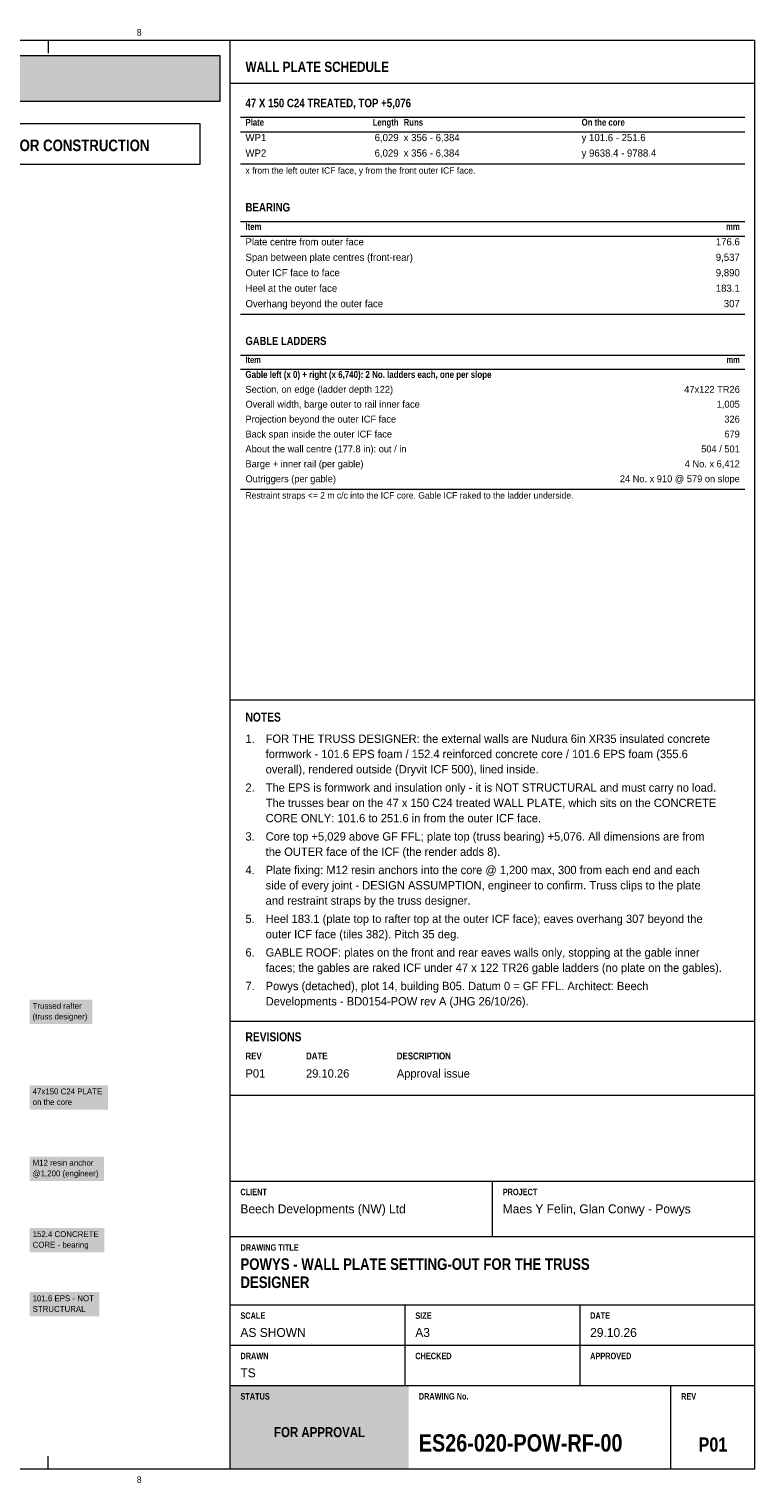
# Model space of a CAD drawing. Header units: millimetres. Extents: x 17 to 413, y 4 to 292.
# Tile 3 of 3: x 269 to 413, y 4 to 292. Entities that reach past the tile are written whole.
import ezdxf
from ezdxf.enums import TextEntityAlignment as Align

# ---------------------------------------------------------------- set-up
doc = ezdxf.new("R2010")
doc.units = ezdxf.units.MM
for name, color, linetype in [('FILL-TEAL', 7, 'Continuous'), ('FILL-WHITE', 7, 'Continuous'), ('LINE-INK', 7, 'Continuous'), ('LINE-RED', 7, 'Continuous'), ('LINE-TEAL', 7, 'Continuous'), ('TEXT-C_6B451A', 7, 'Continuous'), ('TEXT-EPS', 7, 'Continuous'), ('TEXT-INK', 7, 'Continuous'), ('TEXT-RED', 7, 'Continuous'), ('TEXT-STEEL_GREY', 7, 'Continuous'), ('TEXT-TEAL', 7, 'Continuous'), ('TEXT-WHITE', 7, 'Continuous')]:
    doc.layers.add(name, color=color, linetype=linetype)
doc.styles.add('OpenSansCondensed-Bold', font='OpenSansCondensed-Bold.ttf')

msp = doc.modelspace()

# ---------------------------------------------------------------- hatches: boundary and pattern name
at = {"layer": 'FILL-TEAL', "true_color": 0x009e85}
h = msp.add_hatch(color=124, dxfattribs=at)
h.dxf.hatch_style = 1
h.paths.add_polyline_path([(309.01, 7), (344.37, 7), (344.37, 23.5), (309.01, 23.5)])
at = {"layer": 'FILL-WHITE', "true_color": 0xfff5f0}
h = msp.add_hatch(color=7, dxfattribs=at)
h.dxf.hatch_style = 1
h.paths.add_polyline_path([(23, 278), (307, 278), (307, 287), (23, 287)])
at = {"layer": 'FILL-WHITE', "true_color": 0xffffff}
h = msp.add_hatch(color=7, dxfattribs=at)
h.dxf.hatch_style = 1
h.paths.add_polyline_path([(269.2, 95.13), (281.67, 95.13), (281.67, 99.95), (269.2, 99.95)])
h = msp.add_hatch(color=7, dxfattribs=at)
h.dxf.hatch_style = 1
h.paths.add_polyline_path([(269.2, 78.17), (284.74, 78.17), (284.74, 82.99), (269.2, 82.99)])
h = msp.add_hatch(color=7, dxfattribs=at)
h.dxf.hatch_style = 1
h.paths.add_polyline_path([(269.2, 64.03), (283.95, 64.03), (283.95, 68.85), (269.2, 68.85)])
h = msp.add_hatch(color=7, dxfattribs=at)
h.dxf.hatch_style = 1
h.paths.add_polyline_path([(269.2, 49.89), (284.02, 49.89), (284.02, 54.71), (269.2, 54.71)])
h = msp.add_hatch(color=7, dxfattribs=at)
h.dxf.hatch_style = 1
h.paths.add_polyline_path([(269.2, 37.17), (283.03, 37.17), (283.03, 41.99), (269.2, 41.99)])

# ---------------------------------------------------------------- linework, layer by layer
at = {"layer": 'LINE-INK', "lineweight": 5}
for p, q in [((272.88, 290), (272.88, 287.5)), ((309, 7), (309, 290)), ((311, 274.8), (411, 274.8)), ((311, 271.94), (411, 271.94)), ((311, 265.61), (411, 265.61)), ((311, 254.14), (411, 254.14)), ((311, 251.28), (411, 251.28)), ((311, 235.77), (411, 235.77)), ((311, 227.67), (411, 227.67)), ((311, 224.92), (411, 224.92)), ((311, 201.09), (411, 201.09)), ((309, 159.36), (413, 159.36)), ((309, 95.7), (413, 95.7)), ((309, 81), (413, 81)), ((309, 64), (413, 64)), ((361, 53), (361, 64)), ((309, 53), (413, 53)), ((309, 39.5), (413, 39.5)), ((343.67, 31.5), (343.67, 39.5)), ((378.33, 31.5), (378.33, 39.5)), ((309, 31.5), (413, 31.5)), ((343.67, 23.5), (343.67, 31.5)), ((378.33, 23.5), (378.33, 31.5)), ((309, 23.5), (413, 23.5)), ((396.36, 7), (396.36, 23.5)), ((272.88, 7), (272.88, 9.5))]:
    msp.add_line(p, q, dxfattribs=at)
msp.add_lwpolyline([(20, 7), (413, 7), (413, 290), (20, 290)], close=True, dxfattribs=at)
at = {"layer": 'LINE-RED', "lineweight": 5}
for points in [[(23, 278), (307, 278), (307, 287), (23, 287)], [(226.21, 265.5), (303, 265.5), (303, 273.5), (226.21, 273.5)]]:
    msp.add_lwpolyline(points, close=True, dxfattribs=at)
at = {"layer": 'LINE-TEAL', "lineweight": 5}
msp.add_line((309, 281.6), (413, 281.6), dxfattribs=at)

# ---------------------------------------------------------------- texts
at = {"layer": 'TEXT-C_6B451A'}
for s, p in [('Trussed rafter', (269.8, 98.14)), ('(truss designer)', (269.8, 96.03))]:
    msp.add_text(s, height=1.1684, dxfattribs=at).set_placement(p)
at = {"layer": 'TEXT-EPS', "style": 'OpenSansCondensed-Bold'}
msp.add_text('STATUS', height=1.27, dxfattribs=at).set_placement((311, 20.7))
at = {"layer": 'TEXT-INK', "style": 'OpenSansCondensed-Bold'}
for s, height, p in [('ICF PACKAGE: Nudura ICF formwork and accessories are our supply. Raft and foundations AS PER THE ARCHITECTURAL DRAWINGS; joist ledgers by the engineer. Floors, stairs, partitions, roof and joinery are drawn as DESIGN', 1.778, (24.6, 283.47)), ('47 X 150 C24 TREATED, TOP +5,076', 1.6764, (312, 276.8)), ('BEARING', 1.676, (312, 256.14)), ('GABLE LADDERS', 1.6256, (312, 229.67)), ('NOTES', 1.778, (312, 155.06)), ('REVISIONS', 1.778, (312, 91.7)), ('POWYS - WALL PLATE SETTING-OUT FOR THE TRUSS', 2.286, (311, 46.4)), ('DESIGNER', 2.286, (311, 42.8)), ('ES26-020-POW-RF-00', 3.429, (346.36, 10.4))]:
    msp.add_text(s, height=height, dxfattribs=at).set_placement(p)
at = {"layer": 'TEXT-INK'}
for s, height, p in [('WP1', 1.422, (312, 270.08)), ('x 356 - 6,384', 1.4224, (343.36, 270.08)), ('y 101.6 - 251.6', 1.4224, (378.64, 270.08)), ('WP2', 1.422, (312, 267.01)), ('x 356 - 6,384', 1.4224, (343.36, 267.01)), ('y 9638.4 - 9788.4', 1.4224, (378.64, 267.01)), ('Plate centre from outer face', 1.4224, (312, 249.42)), ('Span between plate centres (front-rear)', 1.4224, (312, 246.36)), ('Outer ICF face to face', 1.4224, (312, 243.3)), ('Heel at the outer face', 1.4224, (312, 240.23)), ('Overhang beyond the outer face', 1.4224, (312, 237.17)), ('Section, on edge (ladder depth 122)', 1.3716, (312, 220.21)), ('Overall width, barge outer to rail inner face', 1.3716, (312, 217.26)), ('Projection beyond the outer ICF face', 1.3716, (312, 214.31)), ('Back span inside the outer ICF face', 1.3716, (312, 211.35)), ('About the wall centre (177.8 in): out / in', 1.3716, (312, 208.4)), ('Barge + inner rail (per gable)', 1.3716, (312, 205.45)), ('Outriggers (per gable)', 1.3716, (312, 202.49)), ('1.', 1.651, (312, 150.83)), ('FOR THE TRUSS DESIGNER: the external walls are Nudura 6in XR35 insulated concrete', 1.651, (316, 150.83)), ('formwork - 101.6 EPS foam / 152.4 reinforced concrete core / 101.6 EPS foam (355.6', 1.651, (316, 147.81)), ('overall), rendered outside (Dryvit ICF 500), lined inside.', 1.651, (316, 144.78)), ('2.', 1.651, (312, 141.15)), ('The EPS is formwork and insulation only - it is NOT STRUCTURAL and must carry no load.', 1.651, (316, 141.15)), ('The trusses bear on the 47 x 150 C24 treated WALL PLATE, which sits on the CONCRETE', 1.651, (316, 138.12)), ('CORE ONLY: 101.6 to 251.6 in from the outer ICF face.', 1.651, (316, 135.1)), ('3.', 1.651, (312, 131.47)), ('Core top +5,029 above GF FFL; plate top (truss bearing) +5,076. All dimensions are from', 1.651, (316, 131.47)), ('the OUTER face of the ICF (the render adds 8).', 1.651, (316, 128.44)), ('4.', 1.651, (312, 124.82)), ('Plate fixing: M12 resin anchors into the core @ 1,200 max, 300 from each end and each', 1.651, (316, 124.82)), ('side of every joint - DESIGN ASSUMPTION, engineer to confirm. Truss clips to the plate', 1.651, (316, 121.79)), ('and restraint straps by the truss designer.', 1.651, (316, 118.76)), ('5.', 1.651, (312, 115.14)), ('Heel 183.1 (plate top to rafter top at the outer ICF face); eaves overhang 307 beyond the', 1.651, (316, 115.14)), ('outer ICF face (tiles 382). Pitch 35 deg.', 1.651, (316, 112.11)), ('6.', 1.651, (312, 108.48)), ('GABLE ROOF: plates on the front and rear eaves walls only, stopping at the gable inner', 1.651, (316, 108.48)), ('faces; the gables are raked ICF under 47 x 122 TR26 gable ladders (no plate on the gables).', 1.651, (316, 105.45)), ('7.', 1.651, (312, 101.83)), ('Powys (detached), plot 14, building B05. Datum 0 = GF FFL. Architect: Beech', 1.651, (316, 101.83)), ('Developments - BD0154-POW rev A (JHG 26/10/26).', 1.651, (316, 98.8)), ('P01', 1.651, (312, 84.5)), ('29.10.26', 1.651, (324, 84.5)), ('Approval issue', 1.651, (342, 84.5)), ('Beech Developments (NW) Ltd', 1.778, (311, 57.6)), ('Maes Y Felin, Glan Conwy - Powys', 1.778, (363, 57.6)), ('CORE - bearing', 1.1684, (269.8, 50.79)), ('152.4 CONCRETE', 1.1684, (269.8, 52.9)), ('101.6 EPS - NOT', 1.1684, (269.8, 40.18)), ('STRUCTURAL', 1.168, (269.8, 38.07)), ('AS SHOWN', 1.778, (311, 33.1)), ('A3', 1.778, (345.67, 33.1)), ('29.10.26', 1.778, (380.33, 33.1)), ('TS', 1.778, (311, 25.1))]:
    msp.add_text(s, height=height, dxfattribs=at).set_placement(p)
for s, height, p in [('6,029', 1.422, (342.36, 270.08)), ('6,029', 1.422, (342.36, 267.01)), ('176.6', 1.422, (410, 249.42)), ('9,537', 1.422, (410, 246.36)), ('9,890', 1.422, (410, 243.3)), ('183.1', 1.422, (410, 240.23)), ('307', 1.422, (410, 237.17)), ('47x122 TR26', 1.3716, (410, 220.21)), ('1,005', 1.372, (410, 217.26)), ('326', 1.372, (410, 214.31)), ('679', 1.372, (410, 211.35)), ('504 / 501', 1.372, (410, 208.4)), ('4 No. x 6,412', 1.3716, (410, 205.45)), ('24 No. x 910 @ 579 on slope', 1.3716, (410, 202.49))]:
    msp.add_text(s, height=height, dxfattribs=at).set_placement(p, align=Align.RIGHT)
at = {"layer": 'TEXT-INK', "style": 'OpenSansCondensed-Bold'}
msp.add_text('P01', height=2.794, dxfattribs=at).set_placement((404.68, 10.4), align=Align.CENTER)
at = {"layer": 'TEXT-RED', "style": 'OpenSansCondensed-Bold'}
msp.add_text('FOR APPROVAL - NOT FOR CONSTRUCTION', height=2.286, dxfattribs=at).set_placement((264.6, 268.1), align=Align.CENTER)
at = {"layer": 'TEXT-RED'}
for s, p in [('47x150 C24 PLATE', (269.8, 81.18)), ('on the core', (269.8, 79.07)), ('M12 resin anchor', (269.8, 67.04)), ('@1,200 (engineer)', (269.8, 64.93))]:
    msp.add_text(s, height=1.1684, dxfattribs=at).set_placement(p)
at = {"layer": 'TEXT-STEEL_GREY'}
for p in [(290.94, 291), (290.94, 4.2)]:
    msp.add_text('8', height=1.27, dxfattribs=at).set_placement(p, align=Align.CENTER)
at = {"layer": 'TEXT-STEEL_GREY', "style": 'OpenSansCondensed-Bold'}
for s, height, p in [('Plate', 1.346, (312, 273.14)), ('Runs', 1.346, (343.36, 273.14)), ('On the core', 1.3462, (378.64, 273.14)), ('Item', 1.346, (312, 252.48)), ('Item', 1.295, (312, 226.12)), ('REV', 1.372, (312, 88.1)), ('DATE', 1.372, (324, 88.1)), ('DESCRIPTION', 1.3716, (342, 88.1)), ('CLIENT', 1.27, (311, 61.2)), ('PROJECT', 1.27, (363, 61.2)), ('DRAWING TITLE', 1.27, (311, 50.2)), ('SCALE', 1.27, (311, 36.7)), ('SIZE', 1.27, (345.67, 36.7)), ('DATE', 1.27, (380.33, 36.7)), ('DRAWN', 1.27, (311, 28.7)), ('CHECKED', 1.27, (345.67, 28.7)), ('APPROVED', 1.27, (380.33, 28.7)), ('DRAWING No.', 1.27, (346.36, 20.7)), ('REV', 1.27, (398.36, 20.7))]:
    msp.add_text(s, height=height, dxfattribs=at).set_placement(p)
for s, height, p in [('Length', 1.346, (342.36, 273.14)), ('mm', 1.346, (410, 252.48)), ('mm', 1.295, (410, 226.12))]:
    msp.add_text(s, height=height, dxfattribs=at).set_placement(p, align=Align.RIGHT)
at = {"layer": 'TEXT-STEEL_GREY'}
for s, p in [('x from the left outer ICF face, y from the front outer ICF face.', (312, 263.64)), ('Restraint straps <= 2 m c/c into the ICF core. Gable ICF raked to the ladder underside.', (312, 199.25))]:
    msp.add_text(s, height=1.27, dxfattribs=at).set_placement(p)
at = {"layer": 'TEXT-TEAL', "style": 'OpenSansCondensed-Bold'}
for s, height, p in [('WALL PLATE SCHEDULE', 2.032, (312, 283.8)), ('Gable left (x 0) + right (x 6,740): 2 No. ladders each, one per slope', 1.3716, (312, 223.16))]:
    msp.add_text(s, height=height, dxfattribs=at).set_placement(p)
at = {"layer": 'TEXT-WHITE', "style": 'OpenSansCondensed-Bold'}
msp.add_text('FOR APPROVAL', height=1.9812, dxfattribs=at).set_placement((326.68, 13.25), align=Align.CENTER)

doc.saveas('drawing.dxf')
